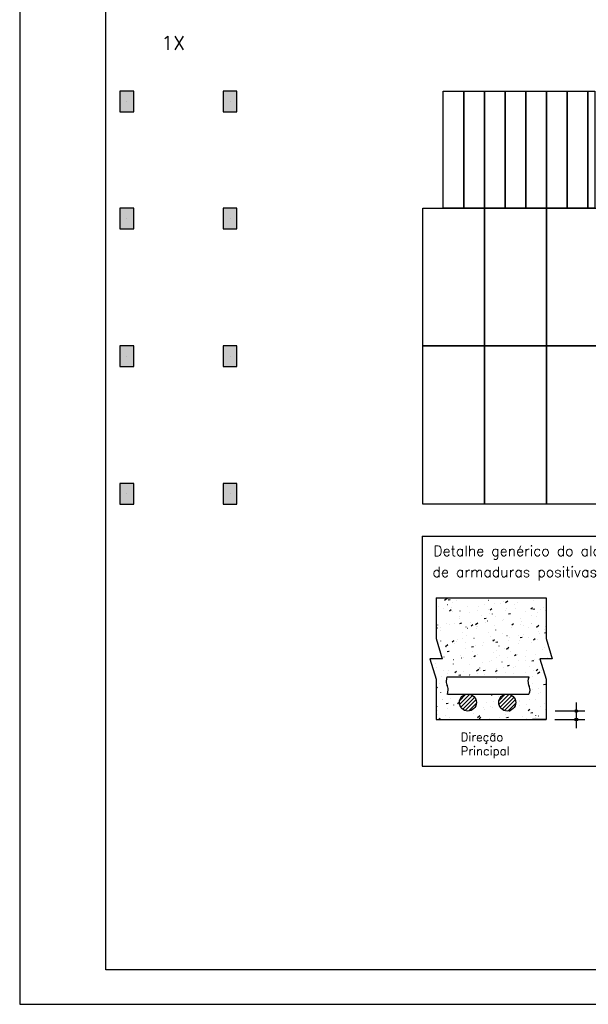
# Model space of a CAD drawing. Extents: x 0 to 84.1, y 0 to 59.4.
# Tile 1 of 9: x 0 to 16.5, y 0 to 28.6. Entities that reach past the tile are written whole.
import ezdxf

# ---------------------------------------------------------------- set-up
doc = ezdxf.new("R2010")
doc.units = 0
doc.header["$MEASUREMENT"] = 0
for name, color, linetype in [('1', 1, 'CONTINUOUS'), ('2', 2, 'CONTINUOUS'), ('9', 9, 'CONTINUOUS')]:
    doc.layers.add(name, color=color, linetype=linetype)
doc.styles.get("Standard").update_dxf_attribs({"font": 'ROMANS.SHX'})

msp = doc.modelspace()

# ---------------------------------------------------------------- linework, layer by layer
at = {"layer": '1', "linetype": 'Continuous'}
for p, q in [((3.113, 26.233), (3.113, 26.233)), ((6.113, 26.233), (6.113, 26.233)), ((3.113, 22.833), (3.113, 22.833)), ((6.113, 22.833), (6.113, 22.833)), ((3.113, 18.833), (3.113, 18.833)), ((6.113, 18.833), (6.113, 18.833)), ((3.113, 14.833), (3.113, 14.833)), ((6.113, 14.833), (6.113, 14.833))]:
    msp.add_line(p, q, dxfattribs=at)
for points in [[(12.313, 23.133), (12.313, 26.533), (12.913, 26.533), (12.913, 23.133), (12.313, 23.133)], [(12.913, 23.133), (12.913, 26.533), (13.513, 26.533), (13.513, 23.133), (12.913, 23.133)], [(13.513, 23.133), (13.513, 26.533), (14.113, 26.533), (14.113, 23.133), (13.513, 23.133)], [(14.113, 23.133), (14.113, 26.533), (14.713, 26.533), (14.713, 23.133), (14.113, 23.133)], [(14.713, 23.133), (14.713, 26.533), (15.313, 26.533), (15.313, 23.133), (14.713, 23.133)], [(15.313, 23.133), (15.313, 26.533), (15.913, 26.533), (15.913, 23.133), (15.313, 23.133)], [(15.913, 23.133), (15.913, 26.533), (16.513, 26.533), (16.513, 23.133), (15.913, 23.133)], [(16.513, 23.133), (16.513, 26.533), (16.713, 26.533), (16.713, 23.133), (16.513, 23.133)], [(11.713, 19.133), (11.713, 23.133), (13.513, 23.133), (13.513, 19.133), (11.713, 19.133)], [(13.513, 19.133), (13.513, 23.133), (15.313, 23.133), (15.313, 19.133), (13.513, 19.133)], [(15.313, 19.133), (15.313, 23.133), (17.113, 23.133), (17.113, 19.133), (15.313, 19.133)], [(11.713, 14.533), (11.713, 19.133), (13.513, 19.133), (13.513, 14.533), (11.713, 14.533)], [(13.513, 14.533), (13.513, 19.133), (15.313, 19.133), (15.313, 14.533), (13.513, 14.533)], [(15.313, 14.533), (15.313, 19.133), (17.113, 19.133), (17.113, 14.533), (15.313, 14.533)]]:
    msp.add_lwpolyline(points, dxfattribs=at)
at = {"layer": '2', "linetype": 'Continuous'}
for p, q in [((0, 59.4), (0, 0)), ((11.702, 13.603), (21.307, 13.603)), ((11.702, 13.603), (11.702, 6.919)), ((12.101, 11.807), (15.301, 11.807)), ((12.101, 11.807), (12.101, 10.629)), ((12.349, 11.747), (12.422, 11.8)), ((12.45, 11.754), (12.509, 11.766)), ((13.19, 11.789), (13.191, 11.79)), ((13.631, 11.739), (13.632, 11.74)), ((13.653, 11.805), (13.654, 11.806)), ((14.674, 11.79), (14.674, 11.791)), ((15.301, 11.807), (15.301, 10.629)), ((12.101, 11.686), (12.101, 11.686)), ((12.101, 11.566), (12.101, 11.566)), ((12.101, 11.548), (12.101, 11.548)), ((12.101, 11.548), (12.101, 11.548)), ((12.101, 11.548), (12.101, 11.548)), ((12.101, 11.54), (12.101, 11.54)), ((12.101, 11.54), (12.101, 11.54)), ((12.185, 11.566), (12.186, 11.567)), ((12.306, 11.501), (12.306, 11.501)), ((12.429, 11.62), (12.43, 11.621)), ((12.492, 11.431), (12.538, 11.47)), ((12.539, 11.526), (12.54, 11.526)), ((12.588, 11.677), (12.588, 11.678)), ((12.693, 11.726), (12.694, 11.727)), ((13.019, 11.564), (13.019, 11.565)), ((13.313, 11.453), (13.314, 11.453)), ((13.349, 11.562), (13.349, 11.563)), ((13.499, 11.605), (13.5, 11.605)), ((13.638, 11.468), (13.639, 11.468)), ((13.673, 11.46), (13.719, 11.499)), ((13.807, 11.652), (13.808, 11.652)), ((13.978, 11.643), (13.979, 11.644)), ((14.051, 11.706), (14.052, 11.706)), ((14.12, 11.673), (14.193, 11.726)), ((14.156, 11.49), (14.157, 11.49)), ((14.392, 11.613), (14.392, 11.614)), ((14.419, 11.513), (14.42, 11.513)), ((14.459, 11.684), (14.46, 11.684)), ((14.855, 11.489), (14.901, 11.528)), ((14.89, 11.522), (14.891, 11.522)), ((14.911, 11.482), (14.97, 11.493)), ((14.938, 11.722), (14.939, 11.723)), ((15.151, 11.48), (15.151, 11.481)), ((15.215, 11.536), (15.216, 11.536)), ((12.101, 11.4), (12.101, 11.4)), ((12.101, 11.4), (12.101, 11.4)), ((12.101, 11.274), (12.101, 11.274)), ((12.101, 11.274), (12.101, 11.274)), ((12.579, 11.421), (12.58, 11.421)), ((12.785, 11.208), (12.785, 11.209)), ((12.786, 11.261), (12.787, 11.262)), ((12.797, 11.428), (12.798, 11.428)), ((13.067, 11.385), (13.067, 11.386)), ((13.414, 11.29), (13.415, 11.29)), ((13.497, 11.207), (13.556, 11.218)), ((13.658, 11.344), (13.659, 11.345)), ((13.746, 11.34), (13.746, 11.341)), ((13.827, 11.259), (13.827, 11.26)), ((14.071, 11.178), (14.072, 11.179)), ((14.109, 11.436), (14.11, 11.437)), ((14.204, 11.344), (14.263, 11.356)), ((14.552, 11.219), (14.553, 11.219)), ((14.706, 11.419), (14.706, 11.42)), ((14.869, 11.303), (14.869, 11.304)), ((15.031, 11.257), (15.032, 11.258)), ((15.036, 11.376), (15.037, 11.376)), ((15.281, 11.43), (15.282, 11.43)), ((12.101, 11.103), (12.101, 11.103)), ((12.101, 10.999), (12.101, 10.999)), ((12.101, 10.999), (12.101, 10.999)), ((12.101, 10.955), (12.101, 10.955)), ((12.101, 10.935), (12.143, 10.943)), ((12.101, 10.932), (12.101, 10.932)), ((12.101, 10.932), (12.101, 10.932)), ((12.152, 11.02), (12.152, 11.021)), ((12.237, 10.938), (12.238, 10.938)), ((12.403, 11.066), (12.404, 11.066)), ((12.503, 11.031), (12.503, 11.032)), ((12.632, 11.061), (12.633, 11.062)), ((12.791, 11.069), (12.849, 11.081)), ((12.972, 10.97), (12.973, 10.97)), ((13.02, 10.929), (13.021, 10.929)), ((13.111, 11.099), (13.112, 11.1)), ((13.122, 10.997), (13.168, 11.036)), ((13.249, 11.035), (13.321, 11.088)), ((13.263, 10.905), (13.263, 10.906)), ((13.264, 10.983), (13.265, 10.983)), ((13.296, 10.984), (13.297, 10.984)), ((13.545, 11.082), (13.545, 11.083)), ((13.592, 11.14), (13.593, 11.14)), ((13.814, 11.007), (13.815, 11.007)), ((13.839, 10.875), (13.839, 10.876)), ((14.026, 11.152), (14.027, 11.152)), ((14.303, 11.026), (14.349, 11.065)), ((14.304, 10.949), (14.304, 10.95)), ((14.548, 11.039), (14.549, 11.039)), ((14.586, 11.126), (14.587, 11.127)), ((14.643, 11.014), (14.644, 11.014)), ((14.799, 10.954), (14.799, 10.955)), ((14.873, 11.053), (14.874, 11.053)), ((14.887, 11.068), (14.888, 11.069)), ((15.02, 10.961), (15.092, 11.014)), ((15.255, 10.876), (15.256, 10.876)), ((15.272, 10.985), (15.272, 10.985)), ((12.101, 10.725), (12.101, 10.725)), ((12.101, 10.725), (12.101, 10.725)), ((12.101, 10.725), (12.101, 10.725)), ((12.101, 10.629), (12.28, 10.04)), ((12.22, 10.854), (12.221, 10.855)), ((12.725, 10.596), (12.726, 10.597)), ((12.871, 10.621), (12.872, 10.622)), ((12.879, 10.796), (12.88, 10.797)), ((12.981, 10.728), (12.981, 10.729)), ((13.204, 10.634), (13.205, 10.635)), ((13.633, 10.79), (13.634, 10.79)), ((13.685, 10.675), (13.686, 10.676)), ((13.74, 10.595), (13.74, 10.596)), ((13.752, 10.563), (13.798, 10.602)), ((14.022, 10.772), (14.022, 10.773)), ((14.164, 10.713), (14.165, 10.714)), ((14.25, 10.653), (14.251, 10.653)), ((14.494, 10.707), (14.495, 10.707)), ((14.545, 10.659), (14.604, 10.671)), ((14.645, 10.754), (14.645, 10.755)), ((14.784, 10.656), (14.784, 10.657)), ((14.933, 10.592), (14.979, 10.631)), ((15.049, 10.593), (15.05, 10.593)), ((15.066, 10.833), (15.066, 10.834)), ((15.118, 10.784), (15.119, 10.785)), ((15.252, 10.797), (15.301, 10.806)), ((15.301, 10.629), (15.48, 10.04)), ((12.151, 10.466), (12.151, 10.466)), ((12.151, 10.466), (12.151, 10.466)), ((12.151, 10.466), (12.151, 10.466)), ((12.152, 10.462), (12.152, 10.462)), ((12.152, 10.462), (12.152, 10.462)), ((12.152, 10.462), (12.152, 10.462)), ((12.158, 10.442), (12.158, 10.442)), ((12.164, 10.423), (12.164, 10.423)), ((12.164, 10.423), (12.164, 10.423)), ((12.164, 10.423), (12.164, 10.423)), ((12.245, 10.555), (12.245, 10.556)), ((12.377, 10.397), (12.449, 10.451)), ((12.416, 10.374), (12.416, 10.375)), ((12.57, 10.534), (12.616, 10.573)), ((12.627, 10.567), (12.628, 10.567)), ((12.63, 10.487), (12.631, 10.487)), ((12.698, 10.551), (12.698, 10.552)), ((12.955, 10.501), (12.956, 10.501)), ((12.972, 10.331), (12.972, 10.332)), ((13.131, 10.385), (13.19, 10.396)), ((13.239, 10.429), (13.24, 10.429)), ((13.458, 10.418), (13.458, 10.419)), ((13.472, 10.524), (13.473, 10.524)), ((13.838, 10.522), (13.897, 10.533)), ((13.932, 10.41), (13.932, 10.411)), ((14.1, 10.345), (14.101, 10.345)), ((14.148, 10.323), (14.221, 10.376)), ((14.207, 10.556), (14.208, 10.556)), ((14.219, 10.302), (14.219, 10.303)), ((14.501, 10.479), (14.501, 10.48)), ((14.531, 10.57), (14.532, 10.57)), ((14.862, 10.514), (14.863, 10.514)), ((15.203, 10.31), (15.204, 10.31)), ((15.261, 10.353), (15.262, 10.354)), ((12.28, 10.04), (11.922, 10.04)), ((11.922, 10.04), (12.101, 9.451)), ((12.209, 10.275), (12.209, 10.275)), ((12.219, 10.24), (12.219, 10.24)), ((12.229, 10.209), (12.229, 10.209)), ((12.23, 10.205), (12.23, 10.205)), ((12.23, 10.205), (12.23, 10.205)), ((12.23, 10.205), (12.23, 10.205)), ((12.234, 10.206), (12.235, 10.206)), ((12.337, 10.09), (12.338, 10.091)), ((12.424, 10.247), (12.483, 10.259)), ((12.478, 10.26), (12.479, 10.26)), ((12.613, 10.018), (12.614, 10.018)), ((12.818, 10.131), (12.819, 10.132)), ((12.846, 10.067), (12.847, 10.067)), ((12.893, 10.064), (12.893, 10.065)), ((13.131, 10.041), (13.132, 10.041)), ((13.175, 10.241), (13.175, 10.242)), ((13.2, 10.101), (13.246, 10.139)), ((13.297, 10.169), (13.298, 10.17)), ((13.778, 10.21), (13.778, 10.211)), ((13.856, 10.291), (13.857, 10.291)), ((13.865, 10.073), (13.866, 10.073)), ((13.937, 10.125), (13.937, 10.126)), ((14.19, 10.087), (14.191, 10.087)), ((14.257, 10.248), (14.258, 10.249)), ((14.382, 10.13), (14.428, 10.168)), ((14.468, 10.153), (14.469, 10.153)), ((14.707, 10.11), (14.708, 10.11)), ((14.73, 10.279), (14.731, 10.28)), ((14.979, 10.176), (14.979, 10.177)), ((15.085, 10.015), (15.086, 10.015)), ((15.48, 10.04), (15.122, 10.04)), ((15.122, 10.04), (15.301, 9.451)), ((15.197, 10.04), (15.197, 10.04)), ((15.22, 10.04), (15.22, 10.04)), ((15.22, 10.04), (15.22, 10.04)), ((15.221, 10.04), (15.221, 10.04)), ((15.329, 10.069), (15.33, 10.069)), ((15.421, 10.04), (15.421, 10.04)), ((15.442, 10.142), (15.443, 10.142)), ((15.446, 10.04), (15.446, 10.04)), ((11.934, 10.001), (11.934, 10.001)), ((11.938, 9.989), (11.938, 9.989)), ((11.938, 9.989), (11.938, 9.989)), ((11.938, 9.989), (11.938, 9.989)), ((11.973, 9.874), (11.973, 9.874)), ((12.084, 9.898), (12.085, 9.899)), ((12.105, 9.787), (12.106, 9.788)), ((12.289, 10.004), (12.29, 10.004)), ((12.611, 9.887), (12.611, 9.888)), ((13.065, 9.866), (13.065, 9.867)), ((13.276, 9.685), (13.349, 9.739)), ((13.372, 9.771), (13.373, 9.772)), ((13.463, 9.93), (13.464, 9.93)), ((13.655, 9.948), (13.655, 9.949)), ((13.707, 9.984), (13.708, 9.984)), ((13.871, 9.745), (13.871, 9.746)), ((14.024, 9.945), (14.025, 9.946)), ((14.075, 9.791), (14.076, 9.791)), ((14.179, 9.837), (14.238, 9.849)), ((14.344, 9.776), (14.344, 9.776)), ((14.415, 9.823), (14.415, 9.824)), ((14.498, 9.976), (14.498, 9.977)), ((14.697, 10), (14.697, 10)), ((14.817, 9.806), (14.818, 9.807)), ((14.885, 9.975), (14.944, 9.986)), ((14.971, 10.007), (14.971, 10.007)), ((15.012, 9.696), (15.058, 9.734)), ((12.029, 9.689), (12.029, 9.689)), ((12.029, 9.689), (12.029, 9.689)), ((12.029, 9.689), (12.029, 9.689)), ((12.051, 9.617), (12.051, 9.617)), ((12.051, 9.617), (12.051, 9.617)), ((12.055, 9.601), (12.055, 9.601)), ((12.055, 9.601), (12.055, 9.601)), ((12.078, 9.526), (12.078, 9.526)), ((12.101, 9.451), (12.101, 8.273)), ((12.272, 9.535), (12.273, 9.535)), ((12.329, 9.71), (12.329, 9.711)), ((12.424, 9.511), (14.578, 9.511)), ((12.43, 9.626), (12.431, 9.626)), ((12.452, 9.706), (12.453, 9.706)), ((12.649, 9.638), (12.695, 9.676)), ((12.765, 9.562), (12.824, 9.574)), ((12.789, 9.558), (12.79, 9.558)), ((12.911, 9.666), (12.912, 9.667)), ((13.069, 9.568), (13.07, 9.568)), ((13.09, 9.594), (13.09, 9.595)), ((13.313, 9.622), (13.314, 9.622)), ((13.39, 9.705), (13.391, 9.705)), ((13.472, 9.7), (13.531, 9.711)), ((13.523, 9.59), (13.524, 9.59)), ((13.83, 9.667), (13.876, 9.705)), ((13.848, 9.604), (13.849, 9.604)), ((13.85, 9.469), (13.851, 9.47)), ((14.133, 9.646), (14.133, 9.647)), ((14.366, 9.626), (14.367, 9.626)), ((14.578, 9.511), (14.803, 9.511)), ((14.692, 9.654), (14.693, 9.654)), ((14.892, 9.512), (14.892, 9.513)), ((14.936, 9.708), (14.937, 9.708)), ((15.048, 9.611), (15.12, 9.664)), ((15.1, 9.658), (15.101, 9.658)), ((15.174, 9.689), (15.174, 9.69)), ((15.301, 9.451), (15.301, 8.273)), ((12.101, 9.433), (12.117, 9.436)), ((12.101, 9.353), (12.101, 9.353)), ((12.101, 9.353), (12.101, 9.353)), ((12.101, 9.353), (12.101, 9.353)), ((12.101, 9.179), (12.143, 9.214)), ((12.101, 9.197), (12.101, 9.197)), ((12.101, 9.197), (12.101, 9.197)), ((12.101, 9.197), (12.101, 9.197)), ((12.198, 9.323), (12.198, 9.323)), ((14.902, 9.331), (14.903, 9.332)), ((15.083, 9.189), (15.084, 9.189)), ((15.226, 9.29), (15.285, 9.301)), ((12.101, 9.079), (12.101, 9.079)), ((12.101, 9.079), (12.101, 9.079)), ((12.101, 9.079), (12.101, 9.079)), ((12.101, 9.059), (12.101, 9.059)), ((12.101, 9.059), (12.101, 9.059)), ((12.244, 9.064), (12.244, 9.065)), ((12.433, 9.015), (14.578, 9.015)), ((12.448, 9.074), (12.449, 9.074)), ((12.527, 8.899), (12.528, 8.899)), ((12.786, 8.822), (12.972, 9.007)), ((12.787, 8.709), (13.085, 9.007)), ((12.822, 8.631), (13.163, 8.972)), ((12.876, 8.572), (13.221, 8.917)), ((13.25, 8.937), (13.251, 8.937)), ((13.724, 8.967), (13.724, 8.968)), ((13.905, 8.93), (13.906, 8.931)), ((13.929, 8.709), (14.227, 9.007)), ((13.929, 8.822), (14.114, 9.007)), ((13.964, 8.631), (14.306, 8.972)), ((14.019, 8.572), (14.364, 8.917)), ((14.045, 8.981), (14.045, 8.982)), ((14.578, 9.015), (14.803, 9.015)), ((14.911, 9.153), (14.912, 9.154)), ((15.089, 9.043), (15.089, 9.044)), ((15.143, 9.059), (15.143, 9.06)), ((12.101, 8.826), (12.101, 8.826)), ((12.101, 8.805), (12.101, 8.805)), ((12.101, 8.805), (12.101, 8.805)), ((12.101, 8.805), (12.101, 8.805)), ((12.101, 8.682), (12.101, 8.682)), ((12.101, 8.611), (12.101, 8.611)), ((12.101, 8.611), (12.101, 8.611)), ((12.101, 8.591), (12.101, 8.591)), ((12.101, 8.591), (12.101, 8.591)), ((12.106, 8.591), (12.107, 8.591)), ((12.137, 8.657), (12.138, 8.658)), ((12.283, 8.845), (12.284, 8.845)), ((12.291, 8.858), (12.291, 8.858)), ((12.399, 8.74), (12.458, 8.752)), ((12.439, 8.584), (12.439, 8.585)), ((12.616, 8.696), (12.617, 8.697)), ((12.722, 8.761), (12.722, 8.762)), ((12.727, 8.741), (12.773, 8.78)), ((12.895, 8.706), (12.896, 8.707)), ((12.95, 8.532), (13.261, 8.844)), ((13.052, 8.522), (13.272, 8.742)), ((13.165, 8.637), (13.166, 8.638)), ((13.481, 8.627), (13.481, 8.628)), ((13.57, 8.767), (13.57, 8.768)), ((13.683, 8.66), (13.684, 8.66)), ((13.756, 8.623), (13.757, 8.623)), ((13.763, 8.804), (13.763, 8.805)), ((14.043, 8.797), (14.044, 8.798)), ((14.092, 8.532), (14.404, 8.844)), ((14.195, 8.522), (14.414, 8.742)), ((14.417, 8.692), (14.418, 8.692)), ((14.516, 8.828), (14.517, 8.829)), ((14.517, 8.792), (14.518, 8.792)), ((14.524, 8.689), (14.525, 8.69)), ((14.742, 8.706), (14.742, 8.706)), ((14.807, 8.866), (14.807, 8.867)), ((14.989, 8.859), (14.99, 8.859)), ((15.134, 8.654), (15.135, 8.655)), ((15.259, 8.729), (15.26, 8.729)), ((16.178, 8.772), (16.178, 8.023)), ((12.101, 8.531), (12.101, 8.531)), ((12.133, 8.538), (12.134, 8.538)), ((12.157, 8.407), (12.157, 8.408)), ((12.175, 8.278), (12.221, 8.317)), ((12.384, 8.393), (12.384, 8.393)), ((12.501, 8.345), (12.502, 8.345)), ((13.199, 8.45), (13.199, 8.451)), ((13.304, 8.336), (13.377, 8.389)), ((13.357, 8.307), (13.403, 8.346)), ((13.512, 8.569), (13.513, 8.569)), ((13.96, 8.335), (13.96, 8.336)), ((14.124, 8.43), (14.125, 8.431)), ((14.128, 8.323), (14.129, 8.323)), ((14.153, 8.33), (14.212, 8.342)), ((14.242, 8.512), (14.242, 8.513)), ((14.601, 8.353), (14.602, 8.354)), ((14.778, 8.537), (14.824, 8.576)), ((14.86, 8.468), (14.919, 8.479)), ((14.985, 8.347), (14.986, 8.347)), ((15.002, 8.386), (15.003, 8.387)), ((15.074, 8.384), (15.075, 8.385)), ((15.285, 8.563), (15.285, 8.564)), ((15.565, 8.522), (16.428, 8.522)), ((12.101, 8.273), (15.301, 8.273)), ((12.139, 8.273), (12.139, 8.273)), ((12.139, 8.273), (12.139, 8.273)), ((12.169, 8.273), (12.169, 8.273)), ((12.176, 8.273), (12.176, 8.273)), ((12.176, 8.273), (12.176, 8.273)), ((12.292, 8.273), (12.292, 8.273)), ((12.292, 8.273), (12.292, 8.273)), ((12.292, 8.273), (12.292, 8.273)), ((12.398, 8.273), (12.398, 8.273)), ((12.398, 8.273), (12.398, 8.273)), ((12.657, 8.273), (12.657, 8.273)), ((12.657, 8.273), (12.657, 8.273)), ((12.741, 8.273), (12.741, 8.273)), ((12.741, 8.273), (12.741, 8.273)), ((12.916, 8.273), (12.916, 8.274)), ((12.916, 8.273), (12.916, 8.273)), ((13.175, 8.273), (13.175, 8.273)), ((13.191, 8.273), (13.191, 8.273)), ((13.191, 8.273), (13.191, 8.273)), ((13.218, 8.273), (13.218, 8.273)), ((13.316, 8.273), (13.316, 8.273)), ((13.413, 8.273), (13.413, 8.273)), ((13.413, 8.273), (13.413, 8.273)), ((13.434, 8.273), (13.434, 8.273)), ((13.64, 8.273), (13.64, 8.273)), ((13.655, 8.292), (13.656, 8.293)), ((13.693, 8.273), (13.693, 8.273)), ((13.858, 8.273), (13.858, 8.273)), ((13.952, 8.273), (13.952, 8.273)), ((13.952, 8.273), (13.952, 8.273)), ((13.952, 8.273), (13.952, 8.273)), ((14.09, 8.273), (14.09, 8.273)), ((14.211, 8.273), (14.211, 8.273)), ((14.211, 8.273), (14.211, 8.273)), ((14.211, 8.273), (14.211, 8.273)), ((14.463, 8.273), (14.463, 8.273)), ((14.47, 8.273), (14.47, 8.273)), ((14.47, 8.273), (14.47, 8.273)), ((14.47, 8.273), (14.47, 8.273)), ((14.54, 8.273), (14.54, 8.273)), ((14.651, 8.273), (14.651, 8.273)), ((14.651, 8.273), (14.651, 8.273)), ((14.651, 8.273), (14.651, 8.273)), ((14.729, 8.273), (14.729, 8.273)), ((14.729, 8.273), (14.729, 8.273)), ((14.729, 8.273), (14.729, 8.273)), ((14.741, 8.293), (14.742, 8.293)), ((15.301, 8.273), (14.901, 8.273)), ((14.988, 8.273), (14.988, 8.273)), ((14.988, 8.273), (14.988, 8.273)), ((14.989, 8.273), (14.989, 8.273)), ((15.091, 8.273), (15.091, 8.273)), ((15.246, 8.273), (15.246, 8.273)), ((15.246, 8.273), (15.246, 8.273)), ((15.551, 8.273), (16.428, 8.273)), ((11.702, 6.919), (21.307, 6.919)), ((0, 0), (84.1, 0))]:
    msp.add_line(p, q, dxfattribs=at)
for points in [[(83.1, 1), (2.5, 1), (2.5, 58.4), (83.1, 58.4), (83.1, 1)], [(2.913, 25.933), (3.313, 25.933), (3.313, 26.533), (2.913, 26.533), (2.913, 25.933)], [(5.913, 25.933), (6.313, 25.933), (6.313, 26.533), (5.913, 26.533), (5.913, 25.933)], [(2.913, 22.533), (3.313, 22.533), (3.313, 23.133), (2.913, 23.133), (2.913, 22.533)], [(5.913, 22.533), (6.313, 22.533), (6.313, 23.133), (5.913, 23.133), (5.913, 22.533)], [(2.913, 18.533), (3.313, 18.533), (3.313, 19.133), (2.913, 19.133), (2.913, 18.533)], [(5.913, 18.533), (6.313, 18.533), (6.313, 19.133), (5.913, 19.133), (5.913, 18.533)], [(2.913, 14.533), (3.313, 14.533), (3.313, 15.133), (2.913, 15.133), (2.913, 14.533)], [(5.913, 14.533), (6.313, 14.533), (6.313, 15.133), (5.913, 15.133), (5.913, 14.533)], [(12.424, 9.511), (12.415, 9.491), (12.408, 9.472), (12.401, 9.446), (12.394, 9.402), (12.396, 9.353), (12.405, 9.311), (12.412, 9.29), (12.424, 9.263)], [(14.803, 9.511), (14.794, 9.491), (14.787, 9.472), (14.779, 9.446), (14.773, 9.402), (14.775, 9.353), (14.783, 9.311), (14.79, 9.29), (14.803, 9.263)], [(12.424, 9.015), (12.433, 9.034), (12.441, 9.053), (12.448, 9.079), (12.454, 9.123), (12.452, 9.172), (12.444, 9.214), (12.437, 9.235), (12.424, 9.263)], [(14.803, 9.015), (14.812, 9.034), (14.819, 9.053), (14.826, 9.079), (14.833, 9.123), (14.831, 9.172), (14.822, 9.214), (14.815, 9.235), (14.803, 9.263)]]:
    msp.add_lwpolyline(points, dxfattribs=at)
for centre, radius in [((13.027, 8.767), 0.248), ((14.17, 8.767), 0.248), ((16.178, 8.522), 0.04), ((16.178, 8.273), 0.04), ((16.178, 8.522), 0.02), ((16.178, 8.273), 0.02)]:
    msp.add_circle(centre, radius, dxfattribs=at)
at = {"layer": '9', "linetype": 'Continuous'}
for points in [[(2.913, 25.933), (3.313, 25.933), (3.313, 26.533)], [(2.913, 25.933), (3.313, 26.533), (2.913, 26.533)], [(2.913, 25.933), (2.913, 26.533), (2.913, 25.933)], [(5.913, 25.933), (6.313, 25.933), (6.313, 26.533)], [(5.913, 25.933), (6.313, 26.533), (5.913, 26.533)], [(5.913, 25.933), (5.913, 26.533), (5.913, 25.933)], [(2.913, 22.533), (3.313, 22.533), (3.313, 23.133)], [(2.913, 22.533), (3.313, 23.133), (2.913, 23.133)], [(2.913, 22.533), (2.913, 23.133), (2.913, 22.533)], [(5.913, 22.533), (6.313, 22.533), (6.313, 23.133)], [(5.913, 22.533), (6.313, 23.133), (5.913, 23.133)], [(5.913, 22.533), (5.913, 23.133), (5.913, 22.533)], [(2.913, 18.533), (3.313, 18.533), (3.313, 19.133)], [(2.913, 18.533), (3.313, 19.133), (2.913, 19.133)], [(2.913, 18.533), (2.913, 19.133), (2.913, 18.533)], [(5.913, 18.533), (6.313, 18.533), (6.313, 19.133)], [(5.913, 18.533), (6.313, 19.133), (5.913, 19.133)], [(5.913, 18.533), (5.913, 19.133), (5.913, 18.533)], [(2.913, 14.533), (3.313, 14.533), (3.313, 15.133)], [(2.913, 14.533), (3.313, 15.133), (2.913, 15.133)], [(2.913, 14.533), (2.913, 15.133), (2.913, 14.533)], [(5.913, 14.533), (6.313, 14.533), (6.313, 15.133)], [(5.913, 14.533), (6.313, 15.133), (5.913, 15.133)], [(5.913, 14.533), (5.913, 15.133), (5.913, 14.533)]]:
    msp.add_solid(points, dxfattribs=at)

# ---------------------------------------------------------------- texts
at = {"layer": '1', "linetype": 'Continuous'}
msp.add_text('1X', height=0.4, dxfattribs=at).set_placement((4.113, 27.733))
at = {"layer": '2', "linetype": 'Continuous'}
for s, height, p in [('Detalhe genérico do alojamento', 0.3, (12.023, 13.025)), ('de armaduras positivas', 0.3, (12, 12.412)), ('Direção ', 0.25, (12.816, 7.642)), ('Principal', 0.25, (12.816, 7.236))]:
    msp.add_text(s, height=height, dxfattribs=at).set_placement(p)

doc.saveas('drawing.dxf')
